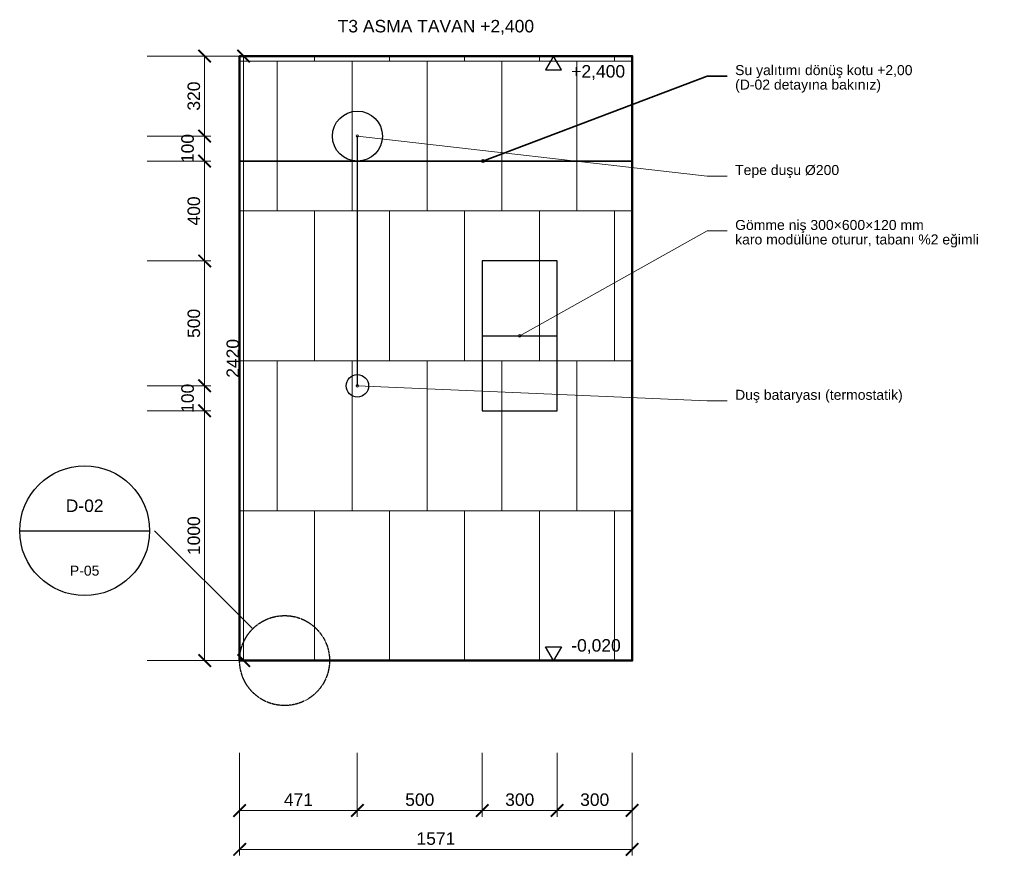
# Model space of a CAD drawing. Header units: millimetres. Extents: x -880 to 3060, y -804 to 2546.
import ezdxf
from ezdxf.enums import TextEntityAlignment as Align

# ---------------------------------------------------------------- set-up
doc = ezdxf.new("R2010")
doc.units = ezdxf.units.MM
doc.linetypes.add('DASHED', pattern=[1.524, 1.27, -0.254])
for name, color, linetype, lineweight in [('A-DETAY-CAGRI', 1, 'Continuous', 25), ('A-GORUNUS-DERZ', 254, 'Continuous', 13), ('A-GORUNUS-IC', 8, 'Continuous', 25), ('A-GORUNUS-SINIR', 7, 'Continuous', 50), ('A-KATMAN-YALITIM', 6, 'Continuous', 35), ('A-KOT-ISARET', 250, 'Continuous', 25), ('A-TAVAN-YAZI', 150, 'Continuous', 13), ('A-YAZI', 7, 'Continuous', 13), ('G-OLCU-ZINCIR', 7, 'Continuous', 13), ('M-YAZI', 7, 'Continuous', 13)]:
    doc.layers.add(name, color=color, linetype=linetype, lineweight=lineweight)
doc.styles.add('GYM', font='arial.ttf')
doc.dimstyles.new('GYM-20', dxfattribs={"dimscale": 20, "dimtxt": 2.5, "dimasz": 2.5, "dimexe": 1.25, "dimexo": 1.5, "dimgap": 0.9, "dimtad": 1, "dimdec": 0, "dimtxsty": 'GYM', "dimblk": 'ARCHTICK', "dimcen": 2.5, "dimclrd": 7, "dimclre": 7, "dimclrt": 7, "dimazin": 3, "dimtfac": 1, "dimtmove": 0, "dimatfit": 3, "dimlwd": 18, "dimlwe": 13, "dimarcsym": 0})

# ---------------------------------------------------------------- blocks, each defined once
blk = doc.blocks.new('_ARCHTICK')
at = {"color": 0, "linetype": 'ByBlock', "const_width": 0.15}
blk.add_lwpolyline([(-0.5, -0.5), (0.5, 0.5)], dxfattribs=at)

msp = doc.modelspace()

# ---------------------------------------------------------------- linework, layer by layer
at = {"layer": 'A-DETAY-CAGRI'}
for p, q in [((-880, 500), (-360, 500)), ((50, 110), (-340, 500))]:
    msp.add_line(p, q, dxfattribs=at)
msp.add_circle((-620, 500), 260, dxfattribs=at)
at = {"layer": 'A-DETAY-CAGRI', "linetype": 'DASHED'}
msp.add_circle((180, -20), 180, dxfattribs=at)
at = {"layer": 'A-GORUNUS-DERZ'}
for p, q in [((0, 2380), (0, 2400)), ((0, 1780), (0, 2380)), ((0, 2380), (1571, 2380)), ((150, 1780), (150, 2380)), ((300, 2380), (300, 2400)), ((450, 1780), (450, 2380)), ((600, 2380), (600, 2400)), ((750, 1780), (750, 2380)), ((900, 2380), (900, 2400)), ((1050, 1780), (1050, 2380)), ((1200, 2380), (1200, 2400)), ((1350, 1780), (1350, 2380)), ((1500, 2380), (1500, 2400)), ((0, 1180), (0, 1780)), ((0, 1780), (1571, 1780)), ((300, 1180), (300, 1780)), ((600, 1180), (600, 1780)), ((900, 1180), (900, 1780)), ((1200, 1180), (1200, 1780)), ((1500, 1180), (1500, 1780)), ((0, 580), (0, 1180)), ((0, 1180), (1571, 1180)), ((150, 580), (150, 1180)), ((450, 580), (450, 1180)), ((750, 580), (750, 1180)), ((1050, 580), (1050, 1180)), ((1350, 580), (1350, 1180)), ((0, -20), (0, 580)), ((0, 580), (1571, 580)), ((300, -20), (300, 580)), ((600, -20), (600, 580)), ((900, -20), (900, 580)), ((1200, -20), (1200, 580)), ((1500, -20), (1500, 580)), ((0, -20), (1571, -20))]:
    msp.add_line(p, q, dxfattribs=at)
at = {"layer": 'A-GORUNUS-IC'}
for p, q in [((471.3, 1080), (471.3, 2080)), ((971, 1280), (1271, 1280))]:
    msp.add_line(p, q, dxfattribs=at)
msp.add_lwpolyline([(971, 980), (1271, 980), (1271, 1580), (971, 1580)], close=True, dxfattribs=at)
for centre, radius in [((471.3, 2080), 100), ((471.3, 1080), 45)]:
    msp.add_circle(centre, radius, dxfattribs=at)
at = {"layer": 'A-GORUNUS-SINIR'}
for p, q in [((0, 2400), (1571, 2400)), ((0, -20), (1571, -20))]:
    msp.add_line(p, q, dxfattribs=at)
msp.add_lwpolyline([(0, -20), (1571, -20), (1571, 2400), (0, 2400)], close=True, dxfattribs=at)
at = {"layer": 'A-KATMAN-YALITIM'}
for p, q in [((974, 1980), (1871, 2320)), ((1871, 2320), (1951, 2320)), ((0, 1980), (1571, 1980))]:
    msp.add_line(p, q, dxfattribs=at)
msp.add_circle((974, 1980), 5, dxfattribs=at)
at = {"layer": 'A-KOT-ISARET'}
for points in [[(1256.8, 2400), (1224.8, 2345.6), (1288.8, 2345.6)], [(1256.8, -20), (1224.8, 34.4), (1288.8, 34.4)]]:
    msp.add_lwpolyline(points, close=True, dxfattribs=at)
at = {"layer": 'A-YAZI'}
for p, q in [((1121, 1280), (1871, 1700)), ((1871, 1700), (1951, 1700))]:
    msp.add_line(p, q, dxfattribs=at)
msp.add_circle((1121, 1280), 5, dxfattribs=at)
at = {"layer": 'M-YAZI'}
for p, q in [((471.3, 2080), (1871, 1920)), ((1871, 1920), (1951, 1920)), ((471.3, 1080), (1871, 1020)), ((1871, 1020), (1951, 1020))]:
    msp.add_line(p, q, dxfattribs=at)
for centre in [(471.3, 2080), (471.3, 1080)]:
    msp.add_circle(centre, 5, dxfattribs=at)

# ---------------------------------------------------------------- texts
at = {"layer": 'A-DETAY-CAGRI', "style": 'GYM'}
for s, height, p in [('D-02', 50, (-620, 600)), ('P-05', 40, (-620, 340))]:
    msp.add_text(s, height=height, dxfattribs=at).set_placement(p, align=Align.MIDDLE_CENTER)
at = {"layer": 'A-KATMAN-YALITIM', "style": 'GYM'}
for s, p in [('Su yalıtımı dönüş kotu +2,00', (1983, 2344)), ('(D-02 detayına bakınız)', (1983, 2286))]:
    msp.add_text(s, height=40, dxfattribs=at).set_placement(p, align=Align.MIDDLE_LEFT)
at = {"layer": 'A-KOT-ISARET', "style": 'GYM'}
for s, p in [('+2,400', (1327.2, 2339.2)), ('-0,020', (1327.2, 40.8))]:
    msp.add_text(s, height=50, dxfattribs=at).set_placement(p, align=Align.MIDDLE_LEFT)
at = {"layer": 'A-TAVAN-YAZI', "style": 'GYM'}
msp.add_text('T3 ASMA TAVAN +2,400', height=50, dxfattribs=at).set_placement((785.5, 2520), align=Align.MIDDLE_CENTER)
at = {"layer": 'A-YAZI', "style": 'GYM'}
for s, p in [('Gömme niş 300×600×120 mm', (1983, 1724)), ('karo modülüne oturur, tabanı %2 eğimli', (1983, 1666))]:
    msp.add_text(s, height=40, dxfattribs=at).set_placement(p, align=Align.MIDDLE_LEFT)
at = {"layer": 'M-YAZI', "style": 'GYM'}
for s, p in [('Tepe duşu Ø200', (1983, 1944)), ('Duş bataryası (termostatik)', (1983, 1044))]:
    msp.add_text(s, height=40, dxfattribs=at).set_placement(p, align=Align.MIDDLE_LEFT)

# ---------------------------------------------------------------- dimensions: what is measured, and where the dimension line sits
at = {"layer": 'G-OLCU-ZINCIR'}
for base, p1, p2 in [((-140, 2080), (-400, 2080), (-400, 2400)), ((16, -20), (-400, -20), (-400, 2400)), ((-140, 1980), (-400, 1980), (-400, 2080)), ((-140, 1580), (-400, 1580), (-400, 1980)), ((-140, 1080), (-400, 1080), (-400, 1580)), ((-140, 980), (-400, 980), (-400, 1080)), ((-140, -20), (-400, -20), (-400, 980))]:
    msp.add_linear_dim(base=base, p1=p1, p2=p2, angle=90, dimstyle='GYM-20', dxfattribs=at).render()
for base, p1, p2 in [((0, -620), (0, -360), (471, -360)), ((0, -776), (0, -360), (1571, -360)), ((471, -620), (471, -360), (971, -360)), ((971, -620), (971, -360), (1271, -360)), ((1271, -620), (1271, -360), (1571, -360))]:
    msp.add_linear_dim(base=base, p1=p1, p2=p2, dimstyle='GYM-20', dxfattribs=at).render()

doc.saveas('drawing.dxf')
